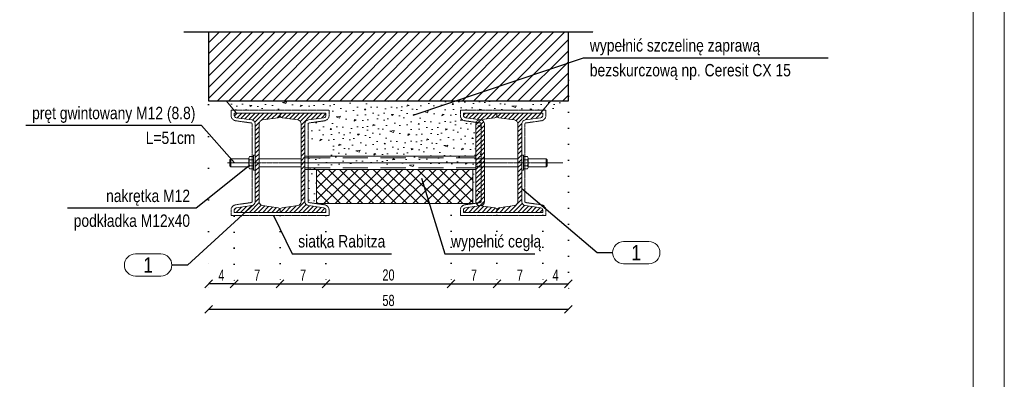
# Model space of a CAD drawing. Header units: millimetres. Extents: x 11149 to 111407, y -107619 to -23630.
# Tile 57 of 245: x 19105 to 19502, y -35828 to -35683. Entities that reach past the tile are written whole.
import ezdxf
from ezdxf.enums import TextEntityAlignment as Align

# ---------------------------------------------------------------- set-up
doc = ezdxf.new("R2010")
doc.units = ezdxf.units.MM
doc.header["$LTSCALE"] = 2
for name, pattern in [('CENTER2', [28.575000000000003, 19.05, -3.175, 3.175, -3.175]), ('DOT', [6.35, 0, -6.35]), ('HIDDEN', [9.524999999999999, 6.35, -3.175])]:
    doc.linetypes.add(name, pattern=pattern)
doc.layers.get('0').update_dxf_attribs({"plot": 0})
doc.layers.get('Defpoints').update_dxf_attribs({"color": 1})
for name, color, linetype, lineweight in [('e-cad_252', 252, 'HIDDEN', 9), ('e-cad_cienkie', 1, 'Continuous', 9), ('e-cad_kontur', 2, 'Continuous', 25), ('e-cad_opisy', 7, 'Continuous', 9), ('e-cad_osie', 22, 'CENTER2', 9), ('e-cad_stal_kontur', 222, 'Continuous', 20), ('e-cad_stal_ukryte', 222, 'HIDDEN', 9), ('e-cad_stal_wypelnienia', 224, 'Continuous', 9), ('e-cad_wymiary', 4, 'Continuous', 9)]:
    doc.layers.add(name, color=color, linetype=linetype, lineweight=lineweight)
doc.layers.add('e-cad_ukryte', color=30, linetype='HIDDEN')
doc.styles.add('e-cad_1', font='arial.ttf', dxfattribs={"width": 0.7})
doc.dimstyles.new('e-cad_1_10_[cm]', dxfattribs={"dimtxt": 1.8, "dimasz": 1.25, "dimexe": 1.25, "dimexo": 0.625, "dimgap": 0.5, "dimtad": 1, "dimdec": 0, "dimrnd": 1, "dimzin": 1, "dimtxsty": 'e-cad_1', "dimblk": 'OBLIQUE', "dimcen": 2.5, "dimclrd": 256, "dimclre": 252, "dimclrt": 7, "dimadec": 0, "dimazin": 0, "dimtfac": 1, "dimtix": 1, "dimtmove": 2, "dimatfit": 3, "dimldrblk": 'NONE', "dimfxl": 60, "dimfxlon": 1, "dimarcsym": 0})
doc.dimstyles.new('e-cad_1_25_10[cm]', dxfattribs={"dimscale": 2.5, "dimtxt": 1.8, "dimasz": 1.25, "dimexe": 1.25, "dimexo": 0.625, "dimgap": 0.5, "dimtad": 1, "dimdec": 0, "dimlfac": 0.4, "dimrnd": 1, "dimzin": 1, "dimtxsty": 'e-cad_1', "dimblk": 'OBLIQUE', "dimcen": 2.5, "dimclrd": 30, "dimclre": 252, "dimclrt": 7, "dimadec": 0, "dimazin": 0, "dimtfac": 1, "dimtix": 1, "dimtmove": 2, "dimatfit": 3, "dimfxl": 60, "dimfxlon": 1, "dimarcsym": 0})
doc.dimstyles.new('e-cad_1_25_[cm]', dxfattribs={"dimscale": 2.5, "dimtxt": 1.8, "dimasz": 1.25, "dimexe": 1.25, "dimexo": 0.625, "dimgap": 0.5, "dimtad": 1, "dimdec": 0, "dimrnd": 1, "dimzin": 1, "dimtxsty": 'e-cad_1', "dimblk": 'OBLIQUE', "dimcen": 2.5, "dimclrd": 256, "dimclre": 252, "dimclrt": 7, "dimadec": 0, "dimazin": 0, "dimtfac": 1, "dimtix": 1, "dimtmove": 2, "dimatfit": 3, "dimldrblk": 'NONE', "dimfxl": 60, "dimfxlon": 1, "dimarcsym": 0})
pattern_1 = [(45, (-2866.173038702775, -52574.18558040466), (-0.8980256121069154, 0.8980256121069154), [])]
pattern_2 = [(225, (-2871.173038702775, -52574.18558040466), (0.8980256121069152, -0.8980256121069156), [])]

# ---------------------------------------------------------------- blocks, each defined once
blk = doc.blocks.new('A3_poziom')
for points in [[(0, 0), (420.0000000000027, 0), (420.0000000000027, 296.9999999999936), (0, 296.9999999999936)], [(30, 5), (415.0000000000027, 5), (415.0000000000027, 291.9999999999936), (30, 291.9999999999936)]]:
    blk.add_lwpolyline(points, close=True)
blk = doc.blocks.new('_OBLIQUE')
at = {"color": 0, "linetype": 'ByBlock', "lineweight": -2}
blk.add_line((-0.5, -0.5), (0.5, 0.5), dxfattribs=at)
blk = doc.blocks.new('e-cad_StalOpisNiezliczalny_1')
at = {"layer": 'e-cad_cienkie', "ltscale": 0.4}
blk.add_lwpolyline([(5.865639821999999, 1.800000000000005), (1.784360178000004, 1.800000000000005, 0.9913112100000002), (1.784360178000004, -1.799999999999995), (5.865639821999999, -1.799999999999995, 0.9913112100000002)], format="xyb", close=True, dxfattribs=at)
at = {"layer": 'e-cad_opisy', "color": 9, "ltscale": 0.04, "style": 'e-cad_1', "width": 0.8}
blk.add_attdef('NR', text='', height=2.5, dxfattribs=at).set_placement((3.825000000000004, 4.440892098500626e-15), align=Align.MIDDLE_CENTER)
blk = doc.blocks.new('*D1605')
at = {"layer": 'Defpoints', "color": 0, "ltscale": 0.5}
for p in [(19181.11121572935, -35789.15415879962), (19326.11121572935, -35789.15415879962), (19326.11121572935, -35799.41919279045)]:
    blk.add_point(p, dxfattribs=at)
at = {"layer": 'e-cad_wymiary', "color": 252, "linetype": 'DOT', "lineweight": -2}
for p, q in [((19181.11121572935, -35790.71665879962), (19181.11121572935, -35802.54419279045)), ((19326.11121572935, -35790.71665879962), (19326.11121572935, -35802.54419279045))]:
    blk.add_line(p, q, dxfattribs=at)
at = {"layer": 'e-cad_wymiary', "color": 30, "lineweight": -2}
blk.add_line((19181.11121572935, -35799.41919279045), (19326.11121572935, -35799.41919279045), dxfattribs=at)
at = {"layer": 'e-cad_wymiary', "color": 30, "lineweight": -2, "ltscale": 0.5, "xscale": 3.125, "yscale": 3.125, "zscale": 3.125, "rotation": 180}
blk.add_blockref('_OBLIQUE', (19181.11121572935, -35799.41919279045), dxfattribs=at)
at = {"layer": 'e-cad_wymiary', "color": 30, "lineweight": -2, "ltscale": 0.5, "xscale": 3.125, "yscale": 3.125, "zscale": 3.125}
blk.add_blockref('_OBLIQUE', (19326.11121572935, -35799.41919279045), dxfattribs=at)
at = {"layer": 'e-cad_wymiary', "color": 7, "ltscale": 0.5, "insert": (19253.61121572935, -35795.8716143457), "char_height": 4.5, "attachment_point": 5, "style": 'e-cad_1'}
blk.add_mtext('58', dxfattribs=at)
blk = doc.blocks.new('*D1606')
at = {"layer": 'Defpoints', "color": 0, "ltscale": 0.5}
for p in [(19181.11121572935, -35715.33159974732), (19191.40129138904, -35760.33159974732), (19181.11121572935, -35789.15415879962)]:
    blk.add_point(p, dxfattribs=at)
at = {"layer": 'e-cad_wymiary', "color": 252, "linetype": 'DOT', "lineweight": -2}
for p, q in [((19181.11121572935, -35716.89409974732), (19181.11121572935, -35792.27915879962)), ((19191.40129138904, -35761.89409974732), (19191.40129138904, -35792.27915879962))]:
    blk.add_line(p, q, dxfattribs=at)
at = {"layer": 'e-cad_wymiary', "color": 30, "lineweight": -2}
blk.add_line((19191.40129138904, -35789.15415879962), (19181.11121572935, -35789.15415879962), dxfattribs=at)
at = {"layer": 'e-cad_wymiary', "color": 30, "lineweight": -2, "ltscale": 0.5, "xscale": 3.125, "yscale": 3.125, "zscale": 3.125, "rotation": 180}
blk.add_blockref('_OBLIQUE', (19181.11121572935, -35789.15415879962), dxfattribs=at)
at = {"layer": 'e-cad_wymiary', "color": 30, "lineweight": -2, "ltscale": 0.5, "xscale": 3.125, "yscale": 3.125, "zscale": 3.125}
blk.add_blockref('_OBLIQUE', (19191.40129138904, -35789.15415879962), dxfattribs=at)
at = {"layer": 'e-cad_wymiary', "color": 7, "ltscale": 0.5, "insert": (19186.2562535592, -35785.65415879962), "char_height": 4.5, "attachment_point": 5, "style": 'e-cad_1'}
blk.add_mtext('4', dxfattribs=at)
blk = doc.blocks.new('*D1607')
at = {"layer": 'Defpoints', "color": 0, "ltscale": 0.5}
for p in [(19191.40129138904, -35760.33159974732), (19209.90129138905, -35760.02281344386), (19209.90129138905, -35789.15415879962)]:
    blk.add_point(p, dxfattribs=at)
at = {"layer": 'e-cad_wymiary', "color": 252, "linetype": 'DOT', "lineweight": -2, "ltscale": 0.5}
for p, q in [((19191.40129138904, -35761.89409974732), (19191.40129138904, -35792.27915879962)), ((19209.90129138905, -35761.58531344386), (19209.90129138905, -35792.27915879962))]:
    blk.add_line(p, q, dxfattribs=at)
at = {"layer": 'e-cad_wymiary', "color": 30, "lineweight": -2, "ltscale": 0.5}
blk.add_line((19191.40129138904, -35789.15415879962), (19209.90129138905, -35789.15415879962), dxfattribs=at)
at = {"layer": 'e-cad_wymiary', "color": 30, "lineweight": -2, "ltscale": 0.5, "xscale": 3.125, "yscale": 3.125, "zscale": 3.125, "rotation": 180}
blk.add_blockref('_OBLIQUE', (19191.40129138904, -35789.15415879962), dxfattribs=at)
at = {"layer": 'e-cad_wymiary', "color": 30, "lineweight": -2, "ltscale": 0.5, "xscale": 3.125, "yscale": 3.125, "zscale": 3.125}
blk.add_blockref('_OBLIQUE', (19209.90129138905, -35789.15415879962), dxfattribs=at)
at = {"layer": 'e-cad_wymiary', "color": 7, "ltscale": 0.5, "insert": (19200.65129138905, -35785.65415879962), "char_height": 4.5, "attachment_point": 5, "style": 'e-cad_1'}
blk.add_mtext('7', dxfattribs=at)
blk = doc.blocks.new('*D1608')
at = {"layer": 'Defpoints', "color": 0, "ltscale": 0.5}
for p in [(19209.90129138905, -35760.02281344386), (19228.40129138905, -35760.06192913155), (19228.40129138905, -35789.15415879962)]:
    blk.add_point(p, dxfattribs=at)
at = {"layer": 'e-cad_wymiary', "color": 252, "linetype": 'DOT', "lineweight": -2, "ltscale": 0.5}
for p, q in [((19209.90129138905, -35761.58531344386), (19209.90129138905, -35792.27915879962)), ((19228.40129138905, -35761.62442913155), (19228.40129138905, -35792.27915879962))]:
    blk.add_line(p, q, dxfattribs=at)
at = {"layer": 'e-cad_wymiary', "color": 30, "lineweight": -2, "ltscale": 0.5}
blk.add_line((19209.90129138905, -35789.15415879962), (19228.40129138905, -35789.15415879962), dxfattribs=at)
at = {"layer": 'e-cad_wymiary', "color": 30, "lineweight": -2, "ltscale": 0.5, "xscale": 3.125, "yscale": 3.125, "zscale": 3.125, "rotation": 180}
blk.add_blockref('_OBLIQUE', (19209.90129138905, -35789.15415879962), dxfattribs=at)
at = {"layer": 'e-cad_wymiary', "color": 30, "lineweight": -2, "ltscale": 0.5, "xscale": 3.125, "yscale": 3.125, "zscale": 3.125}
blk.add_blockref('_OBLIQUE', (19228.40129138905, -35789.15415879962), dxfattribs=at)
at = {"layer": 'e-cad_wymiary', "color": 7, "ltscale": 0.5, "insert": (19219.15129138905, -35785.65415879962), "char_height": 4.5, "attachment_point": 5, "style": 'e-cad_1'}
blk.add_mtext('7', dxfattribs=at)
blk = doc.blocks.new('*D1609')
at = {"layer": 'Defpoints', "color": 0, "ltscale": 0.5}
for p in [(19228.40129138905, -35760.06192913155), (19278.82114006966, -35759.8809821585), (19278.82114006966, -35789.15415879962)]:
    blk.add_point(p, dxfattribs=at)
at = {"layer": 'e-cad_wymiary', "color": 252, "linetype": 'DOT', "lineweight": -2, "ltscale": 0.5}
for p, q in [((19228.40129138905, -35761.62442913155), (19228.40129138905, -35792.27915879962)), ((19278.82114006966, -35761.4434821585), (19278.82114006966, -35792.27915879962))]:
    blk.add_line(p, q, dxfattribs=at)
at = {"layer": 'e-cad_wymiary', "color": 30, "lineweight": -2, "ltscale": 0.5}
blk.add_line((19228.40129138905, -35789.15415879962), (19278.82114006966, -35789.15415879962), dxfattribs=at)
at = {"layer": 'e-cad_wymiary', "color": 30, "lineweight": -2, "ltscale": 0.5, "xscale": 3.125, "yscale": 3.125, "zscale": 3.125, "rotation": 180}
blk.add_blockref('_OBLIQUE', (19228.40129138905, -35789.15415879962), dxfattribs=at)
at = {"layer": 'e-cad_wymiary', "color": 30, "lineweight": -2, "ltscale": 0.5, "xscale": 3.125, "yscale": 3.125, "zscale": 3.125}
blk.add_blockref('_OBLIQUE', (19278.82114006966, -35789.15415879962), dxfattribs=at)
at = {"layer": 'e-cad_wymiary', "color": 7, "ltscale": 0.5, "insert": (19253.61121572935, -35785.60658035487), "char_height": 4.5, "attachment_point": 5, "style": 'e-cad_1'}
blk.add_mtext('20', dxfattribs=at)
blk = doc.blocks.new('*D1610')
at = {"layer": 'Defpoints', "color": 0, "ltscale": 0.5}
for p in [(19278.82114006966, -35759.8809821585), (19297.32114006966, -35759.8809821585), (19297.32114006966, -35789.15415879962)]:
    blk.add_point(p, dxfattribs=at)
at = {"layer": 'e-cad_wymiary', "color": 252, "linetype": 'DOT', "lineweight": -2, "ltscale": 0.5}
for p, q in [((19278.82114006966, -35761.4434821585), (19278.82114006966, -35792.27915879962)), ((19297.32114006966, -35761.4434821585), (19297.32114006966, -35792.27915879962))]:
    blk.add_line(p, q, dxfattribs=at)
at = {"layer": 'e-cad_wymiary', "color": 30, "lineweight": -2, "ltscale": 0.5}
blk.add_line((19278.82114006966, -35789.15415879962), (19297.32114006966, -35789.15415879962), dxfattribs=at)
at = {"layer": 'e-cad_wymiary', "color": 30, "lineweight": -2, "ltscale": 0.5, "xscale": 3.125, "yscale": 3.125, "zscale": 3.125, "rotation": 180}
blk.add_blockref('_OBLIQUE', (19278.82114006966, -35789.15415879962), dxfattribs=at)
at = {"layer": 'e-cad_wymiary', "color": 30, "lineweight": -2, "ltscale": 0.5, "xscale": 3.125, "yscale": 3.125, "zscale": 3.125}
blk.add_blockref('_OBLIQUE', (19297.32114006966, -35789.15415879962), dxfattribs=at)
at = {"layer": 'e-cad_wymiary', "color": 7, "ltscale": 0.5, "insert": (19288.07114006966, -35785.65415879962), "char_height": 4.5, "attachment_point": 5, "style": 'e-cad_1'}
blk.add_mtext('7', dxfattribs=at)
blk = doc.blocks.new('*D1611')
at = {"layer": 'Defpoints', "color": 0, "ltscale": 0.5}
for p in [(19297.32114006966, -35759.8809821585), (19315.82114006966, -35759.8809821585), (19315.82114006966, -35789.15415879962)]:
    blk.add_point(p, dxfattribs=at)
at = {"layer": 'e-cad_wymiary', "color": 252, "linetype": 'DOT', "lineweight": -2, "ltscale": 0.5}
for p, q in [((19297.32114006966, -35761.4434821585), (19297.32114006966, -35792.27915879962)), ((19315.82114006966, -35761.4434821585), (19315.82114006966, -35792.27915879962))]:
    blk.add_line(p, q, dxfattribs=at)
at = {"layer": 'e-cad_wymiary', "color": 30, "lineweight": -2, "ltscale": 0.5}
blk.add_line((19297.32114006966, -35789.15415879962), (19315.82114006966, -35789.15415879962), dxfattribs=at)
at = {"layer": 'e-cad_wymiary', "color": 30, "lineweight": -2, "ltscale": 0.5, "xscale": 3.125, "yscale": 3.125, "zscale": 3.125, "rotation": 180}
blk.add_blockref('_OBLIQUE', (19297.32114006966, -35789.15415879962), dxfattribs=at)
at = {"layer": 'e-cad_wymiary', "color": 30, "lineweight": -2, "ltscale": 0.5, "xscale": 3.125, "yscale": 3.125, "zscale": 3.125}
blk.add_blockref('_OBLIQUE', (19315.82114006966, -35789.15415879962), dxfattribs=at)
at = {"layer": 'e-cad_wymiary', "color": 7, "ltscale": 0.5, "insert": (19306.57114006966, -35785.65415879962), "char_height": 4.5, "attachment_point": 5, "style": 'e-cad_1'}
blk.add_mtext('7', dxfattribs=at)
blk = doc.blocks.new('*D1612')
at = {"layer": 'Defpoints', "color": 0, "ltscale": 0.5}
for p in [(19326.11121572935, -35705.49471781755), (19315.82114006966, -35759.8809821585), (19326.11121572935, -35789.15415879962)]:
    blk.add_point(p, dxfattribs=at)
at = {"layer": 'e-cad_wymiary', "color": 252, "linetype": 'DOT', "lineweight": -2, "ltscale": 0.5}
for p, q in [((19326.11121572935, -35707.05721781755), (19326.11121572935, -35792.27915879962)), ((19315.82114006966, -35761.4434821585), (19315.82114006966, -35792.27915879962))]:
    blk.add_line(p, q, dxfattribs=at)
at = {"layer": 'e-cad_wymiary', "color": 30, "lineweight": -2, "ltscale": 0.5}
blk.add_line((19315.82114006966, -35789.15415879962), (19326.11121572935, -35789.15415879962), dxfattribs=at)
at = {"layer": 'e-cad_wymiary', "color": 30, "lineweight": -2, "ltscale": 0.5, "xscale": 3.125, "yscale": 3.125, "zscale": 3.125, "rotation": 180}
blk.add_blockref('_OBLIQUE', (19315.82114006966, -35789.15415879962), dxfattribs=at)
at = {"layer": 'e-cad_wymiary', "color": 30, "lineweight": -2, "ltscale": 0.5, "xscale": 3.125, "yscale": 3.125, "zscale": 3.125}
blk.add_blockref('_OBLIQUE', (19326.11121572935, -35789.15415879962), dxfattribs=at)
at = {"layer": 'e-cad_wymiary', "color": 7, "ltscale": 0.5, "insert": (19320.96617789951, -35785.65415879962), "char_height": 4.5, "attachment_point": 5, "style": 'e-cad_1'}
blk.add_mtext('4', dxfattribs=at)

msp = doc.modelspace()

# ---------------------------------------------------------------- hatches: boundary and pattern name
at = {"layer": 'e-cad_252', "ltscale": 10}
h = msp.add_hatch(dxfattribs=at)
h.set_pattern_fill('ANSI31', color=256)
h.set_pattern_definition([(45, (14969.88892135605, -35422.04944508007), (-2.245064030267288, 2.245064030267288), [])])
h.paths.add_polyline_path([(19181.11121572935, -35687.5797200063), (19181.11121572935, -35715.33159974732), (19326.11121572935, -35715.33159974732), (19326.11121572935, -35687.5797200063)])
at = {"layer": 'e-cad_252', "ltscale": 0.8}
h = msp.add_hatch(dxfattribs=at)
h.set_pattern_fill('CONC', color=256, scale=0.625, angle=29.99999999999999)
h.set_pattern_definition([(29.99999999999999, (12258.94205255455, -35089.77083652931), (-7.937499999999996, 13.74815328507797), [0, -15.875]), (29.99999999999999, (12261.8576590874, -35094.5033151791), (-7.937499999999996, 13.74815328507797), [0, -15.875]), (29.99999999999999, (12257.98385368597, -35086.84118740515), (-7.937499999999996, 13.74815328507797), [0, -15.875]), (8.198599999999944, (12253.29543897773, -35095.23061492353), (49.18196289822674, 10.06435011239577), [1.709785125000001, -83.77970925]), (246.8699, (12254.98775430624, -35094.98679105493), (25.36945774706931, 51.3088076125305), [0.79375, -78.58125]), (160.6013, (12254.67595317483, -35095.71673565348), (116.3657644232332, -42.80140286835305), [1.463595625, -144.896665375]), (236.5650999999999, (12251.09156259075, -35099.9858890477), (-5.810631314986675, -21.68566460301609), [0.354980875, -35.142598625]), (356.3099, (12250.89597452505, -35100.28212058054), (35.4338110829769, 2.12682485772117), [0.5723890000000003, -56.66574900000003]), (138.4349, (12251.4671691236, -35100.31895864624), (-29.62313478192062, 19.55882521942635), [0.502015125, -49.69914812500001]), (255, (12260.68413069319, -35096.28070437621), (7.937502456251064, -13.7481575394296), [0.67351275, -21.777118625]), (29.99999999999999, (12260.50981109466, -35096.93127397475), (5.810653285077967, 21.68565328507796), [0.9525, -14.9225]), (165, (12261.33470029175, -35096.45502397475), (-13.7481575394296, -7.937502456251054), [0.6735127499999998, -21.777118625]), (281.5651, (12253.954352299, -35088.43438627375), (-2.126872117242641, 35.43379987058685), [0.502015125, -49.69914812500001]), (29.99999999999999, (12254.05499576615, -35088.9262058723), (5.810653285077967, 21.68565328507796), [0.79375, -15.08125]), (173.1301, (12254.7424034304, -35088.5293308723), (-57.11945970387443, 3.683808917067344), [0.79375, -78.58125]), (243.6900999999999, (12246.5884560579, -35092.50377974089), (19.55878989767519, 29.62316812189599), [0.572389, -56.66574900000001]), (11.56509999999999, (12246.33476145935, -35093.0168678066), (-35.43379987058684, -2.126872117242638), [1.00403025, -49.19713299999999]), (156.8699, (12247.31840065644, -35092.8155808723), (51.30880761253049, -25.36945774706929), [0.7937500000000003, -78.58125000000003]), (29.99999999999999, (12250.89292051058, -35090.75183087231), (-7.937499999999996, 13.74815328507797), [0, -15.875]), (29.99999999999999, (12249.2446691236, -35096.46947572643), (-7.937499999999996, 13.74815328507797), [0, -15.875]), (29.99999999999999, (12256.03102704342, -35099.3337924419), (-7.937499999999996, 13.74815328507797), [0, -15.875]), (29.99999999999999, (12257.2824034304, -35092.92873992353), (-7.937499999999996, 13.74815328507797), [0, -15.875]), (29.99999999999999, (12251.94606397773, -35092.89342886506), (-7.937499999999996, 13.74815328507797), [0, -15.875]), (29.99999999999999, (12248.683345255, -35094.22723426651), (-7.937499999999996, 13.74815328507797), [0, -15.875]), (29.99999999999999, (12250.39692905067, -35094.33774846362), (-7.937499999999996, 13.74815328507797), [0, -15.875]), (29.99999999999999, (12251.75200291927, -35097.95480525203), (-7.937499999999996, 13.74815328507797), [0, -15.875]), (29.99999999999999, (12248.13494613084, -35099.30987912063), (-7.937499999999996, 13.74815328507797), [0, -15.875]), (29.99999999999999, (12246.44680266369, -35096.06842886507), (-7.937499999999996, 13.74815328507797), [0, -15.875]), (29.99999999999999, (12244.28810806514, -35093.28196014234), (-7.937499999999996, 13.74815328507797), [0, -15.875]), (29.99999999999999, (12248.23253558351, -35090.27140901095), (-7.937499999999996, 13.74815328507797), [0, -15.875]), (29.99999999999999, (12250.93962930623, -35087.97523287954), (-7.937499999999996, 13.74815328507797), [0, -15.875]), (29.99999999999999, (12256.06898295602, -35085.74703401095), (-7.937499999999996, 13.74815328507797), [0, -15.875]), (29.99999999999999, (12255.23005116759, -35091.91396152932), (-7.937499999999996, 13.74815328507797), [0, -15.875]), (29.99999999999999, (12252.42648583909, -35090.23304393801), (-7.937499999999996, 13.74815328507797), [0, -15.875]), (29.99999999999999, (12257.33633810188, -35096.19715751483), (-7.937499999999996, 13.74815328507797), [0, -15.875]), (29.99999999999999, (12253.60876711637, -35099.2658151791), (-7.937499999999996, 13.74815328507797), [0, -15.875]), (29.99999999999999, (12259.47946310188, -35099.90915890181), (-7.937499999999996, 13.74815328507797), [0, -15.875]), (29.99999999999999, (12254.46632251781, -35101.70364470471), (-7.937499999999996, 13.74815328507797), [0, -15.875]), (29.99999999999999, (12250.30503846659, -35104.65608930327), (-7.937499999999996, 13.74815328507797), [0, -15.875]), (29.99999999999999, (12252.3516918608, -35104.39099696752), (-7.937499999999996, 13.74815328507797), [0, -15.875]), (29.99999999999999, (12251.37792339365, -35102.38688050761), (-7.937499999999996, 13.74815328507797), [0, -15.875]), (29.99999999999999, (12261.85918609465, -35099.26846003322), (-7.937499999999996, 13.74815328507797), [0, -15.875]), (29.99999999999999, (12260.25458948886, -35092.67921718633), (-7.937499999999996, 13.74815328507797), [0, -15.875]), (29.99999999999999, (12257.18593182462, -35088.9516462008), (-7.937499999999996, 13.74815328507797), [0, -15.875]), (29.99999999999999, (12256.57678131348, -35102.50156656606), (-7.937499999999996, 13.74815328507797), [0, -15.875])])
h.paths.add_polyline_path([(19188.15055916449, -35715.33159974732), (19324.07187229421, -35715.33159974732), (19320.91387987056, -35719.08159974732), (19282.57114006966, -35719.08159974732), (19282.57114006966, -35721.23730000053, 0.3706618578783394), (19284.46169286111, -35723.41096769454), (19290.74609319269, -35724.29078374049, -0.3630120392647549), (19291.03364006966, -35724.62139146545), (19291.03364006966, -35756.04180802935, -0.3630120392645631), (19290.74609319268, -35756.37241575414), (19287.60389302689, -35756.81232377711), (19287.60389302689, -35741.81232377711), (19224.61853843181, -35741.81232377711), (19224.61853843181, -35756.81232377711), (19221.47633826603, -35756.37241575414, -0.3630120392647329), (19221.18879138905, -35756.04180802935), (19221.18879138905, -35737.81755193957), (19222.25129138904, -35737.81755193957, 0.05361461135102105), (19222.36186312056, -35737.60513443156), (19230.50097669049, -35737.60513443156), (19230.50097669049, -35733.81963537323), (19230.13879138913, -35734.12380193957), (19229.76379138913, -35733.74880193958), (19222.43879138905, -35733.74880193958), (19222.43879138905, -35733.47536443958, 0.1478306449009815), (19222.25129138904, -35732.85505193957), (19221.18879138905, -35732.85505193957), (19221.18879138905, -35724.62139146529, -0.3630120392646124), (19221.47633826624, -35724.29078374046), (19227.7607385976, -35723.41096769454, 0.3706618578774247), (19229.65129138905, -35721.23730000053), (19229.65129138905, -35719.08159974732), (19191.30855158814, -35719.08159974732)])
at = {"layer": 'e-cad_252', "ltscale": 10}
h = msp.add_hatch(dxfattribs=at)
h.set_pattern_fill('ANSI37', color=256)
h.set_pattern_definition([(45, (13699.06301752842, -35425.69766910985), (-2.245064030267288, 2.245064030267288), []), (135, (13699.06301752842, -35425.69766910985), (-2.245064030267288, -2.245064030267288), [])])
h.paths.add_polyline_path([(19287.60389302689, -35742.99409974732), (19224.61853843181, -35742.99409974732), (19224.61853843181, -35745.59782283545), (19224.61853843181, -35756.81232377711), (19287.60389302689, -35756.81232377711), (19287.6038930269, -35745.59782283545)])
at = {"layer": 'e-cad_stal_wypelnienia', "ltscale": 0.02}
h = msp.add_hatch(dxfattribs=at)
h.set_pattern_fill('ANSI31', color=256, scale=0.4, style=0)
h.set_pattern_definition(pattern_1)
edge = h.paths.add_edge_path()
edge.add_line((19191.40129138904, -35760.33159974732), (19191.40129138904, -35759.43036456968))
edge.add_ellipse((19192.36121572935, -35759.43899628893), major_axis=(-0.9161999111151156, 0.2865431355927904), ratio=0.9999999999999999, start_angle=295.8519700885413, end_angle=376.85197067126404, ccw=False)
edge.add_line((19192.21957593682, -35758.48953991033), (19198.50716174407, -35757.60927789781))
edge.add_ellipse((19198.2723378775, -35756.03517916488), major_axis=(1.591517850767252, 0), ratio=1, start_angle=278.4848049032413, end_angle=359.4848054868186)
edge.add_line((19199.86379138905, -35756.04948964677), (19199.86379138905, -35724.61370984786))
edge.add_ellipse((19198.2723378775, -35724.62802032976), major_axis=(1.591517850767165, 0), ratio=1, start_angle=0.5151945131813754, end_angle=81.51519509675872)
edge.add_line((19198.50716174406, -35723.05392159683), (19192.21957593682, -35722.1736595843))
edge.add_ellipse((19192.36121572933, -35721.22420320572), major_axis=(-0.932504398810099, -0.2279578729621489), ratio=0.9999999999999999, start_angle=346.77820998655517, end_angle=427.77821057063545, ccw=False)
edge.add_line((19191.40129138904, -35721.23283492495), (19191.40129138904, -35720.33159974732))
edge.add_line((19191.40129138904, -35720.33159974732), (19209.90129138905, -35720.33159974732))
edge.add_line((19209.90129138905, -35720.33159974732), (19209.90129138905, -35721.23283492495))
edge.add_ellipse((19208.94136704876, -35721.22420320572), major_axis=(-0.9325043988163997, 0.2279578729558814), ratio=0.9999999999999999, start_angle=472.22178942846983, end_angle=553.2217900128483, ccw=False)
edge.add_line((19209.08300684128, -35722.1736595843), (19202.79542103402, -35723.05392159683))
edge.add_ellipse((19203.03024490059, -35724.62802032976), major_axis=(1.591517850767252, 0), ratio=1, start_angle=98.4848049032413, end_angle=179.4848054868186)
edge.add_line((19201.43879138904, -35724.61370984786), (19201.43879138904, -35756.04948964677))
edge.add_ellipse((19203.03024490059, -35756.03517916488), major_axis=(1.591517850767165, 0), ratio=1, start_angle=180.5151945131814, end_angle=261.5151950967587)
edge.add_line((19202.79542103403, -35757.60927789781), (19209.08300684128, -35758.48953991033))
edge.add_ellipse((19208.94136704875, -35759.43899628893), major_axis=(-0.8422749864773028, -0.4605454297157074), ratio=0.9999999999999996, start_angle=511.8459076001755, end_angle=592.8459081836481, ccw=False)
edge.add_line((19209.90129138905, -35759.43036456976), (19209.90129138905, -35760.33159974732))
edge.add_line((19209.90129138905, -35760.33159974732), (19191.40129138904, -35760.33159974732))
h = msp.add_hatch(dxfattribs=at)
h.set_pattern_fill('ANSI31', color=256, scale=0.4, style=0)
h.set_pattern_definition(pattern_1)
edge = h.paths.add_edge_path()
edge.add_line((19209.90129138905, -35760.33159974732), (19209.90129138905, -35759.43036456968))
edge.add_ellipse((19210.86121572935, -35759.43899628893), major_axis=(-0.8214494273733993, -0.49673945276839), ratio=0.9999999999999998, start_angle=247.3229925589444, end_angle=328.32299314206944, ccw=False)
edge.add_line((19210.71957593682, -35758.48953991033), (19217.00716174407, -35757.60927789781))
edge.add_ellipse((19216.7723378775, -35756.03517916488), major_axis=(1.591517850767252, 0), ratio=1, start_angle=278.4848049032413, end_angle=359.4848054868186)
edge.add_line((19218.36379138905, -35756.04948964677), (19218.36379138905, -35724.61370984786))
edge.add_ellipse((19216.7723378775, -35724.62802032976), major_axis=(1.591517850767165, 0), ratio=1, start_angle=0.5151945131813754, end_angle=81.51519509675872)
edge.add_line((19217.00716174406, -35723.05392159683), (19210.7195759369, -35722.17365958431))
edge.add_ellipse((19210.86121572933, -35721.22420320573), major_axis=(-0.899423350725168, -0.3355098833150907), ratio=1, start_angle=340.05828255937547, end_angle=421.05828314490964, ccw=False)
edge.add_line((19209.90129138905, -35721.23283492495), (19209.90129138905, -35720.33159974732))
edge.add_line((19209.90129138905, -35720.33159974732), (19228.40129138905, -35720.33159974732))
edge.add_line((19228.40129138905, -35720.33159974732), (19228.40129138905, -35721.23283492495))
edge.add_ellipse((19227.44136704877, -35721.22420320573), major_axis=(-0.9325043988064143, 0.227957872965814), ratio=0.9999999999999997, start_angle=472.2217894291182, end_angle=553.2217900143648, ccw=False)
edge.add_line((19227.58300684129, -35722.1736595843), (19221.29542103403, -35723.05392159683))
edge.add_ellipse((19221.5302449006, -35724.62802032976), major_axis=(1.591517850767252, 0), ratio=1, start_angle=98.4848049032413, end_angle=179.4848054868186)
edge.add_line((19219.93879138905, -35724.61370984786), (19219.93879138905, -35756.04948964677))
edge.add_ellipse((19221.5302449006, -35756.03517916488), major_axis=(1.591517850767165, 0), ratio=1, start_angle=180.5151945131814, end_angle=261.5151950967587)
edge.add_line((19221.29542103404, -35757.60927789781), (19227.58300684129, -35758.48953991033))
edge.add_ellipse((19227.44136704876, -35759.43899628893), major_axis=(-0.8422749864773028, -0.4605454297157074), ratio=0.9999999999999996, start_angle=511.8459076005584, end_angle=592.8459081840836, ccw=False)
edge.add_line((19228.40129138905, -35759.43036456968), (19228.40129138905, -35760.33159974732))
edge.add_line((19228.40129138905, -35760.33159974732), (19209.90129138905, -35760.33159974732))
h = msp.add_hatch(dxfattribs=at)
h.set_pattern_fill('ANSI31', color=256, scale=0.4, angle=180, style=0)
h.set_pattern_definition(pattern_2)
edge = h.paths.add_edge_path()
edge.add_line((19283.82114006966, -35759.43036456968), (19283.82114006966, -35760.33159974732))
edge.add_line((19283.82114006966, -35760.33159974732), (19297.32114006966, -35760.33159974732))
edge.add_line((19297.32114006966, -35760.33159974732), (19297.32114006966, -35759.43036456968))
edge.add_ellipse((19296.36121572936, -35759.43899628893), major_axis=(0.9161999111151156, -0.2865431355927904), ratio=0.9999999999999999, start_angle=17.88235970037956, end_angle=98.88236028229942)
edge.add_line((19296.50285552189, -35758.48953991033), (19290.57114006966, -35757.65909974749))
edge.add_line((19290.57114006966, -35757.65909974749), (19290.92701042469, -35757.60927789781))
edge.add_ellipse((19290.6921865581, -35756.03517916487), major_axis=(1.591517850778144, 0), ratio=1, start_angle=278.4848049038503, end_angle=359.4848054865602)
edge.add_line((19292.28364006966, -35756.04948964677), (19292.28364006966, -35724.61370984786))
edge.add_ellipse((19290.6921865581, -35724.62802032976), major_axis=(1.591517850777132, 0), ratio=1, start_angle=0.5151945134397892, end_angle=81.51519509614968)
edge.add_line((19290.92701042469, -35723.05392159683), (19290.57114006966, -35723.00409974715))
edge.add_line((19290.57114006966, -35723.00409974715), (19296.50285552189, -35722.1736595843))
edge.add_ellipse((19296.36121572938, -35721.22420320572), major_axis=(0.932504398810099, 0.2279578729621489), ratio=0.9999999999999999, start_angle=264.7478203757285, end_angle=345.7478209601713)
edge.add_line((19297.32114006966, -35721.23283492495), (19297.32114006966, -35720.33159974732))
edge.add_line((19297.32114006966, -35720.33159974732), (19283.82114006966, -35720.33159974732))
edge.add_line((19283.82114006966, -35720.33159974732), (19283.82114006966, -35721.23283492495))
edge.add_ellipse((19284.78106440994, -35721.22420320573), major_axis=(0.9325043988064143, -0.227957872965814), ratio=0.9999999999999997, start_angle=194.2521790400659, end_angle=275.2521796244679)
edge.add_line((19284.63942461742, -35722.1736595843), (19290.57114006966, -35723.00409974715))
edge.add_line((19290.57114006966, -35723.00409974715), (19290.21526971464, -35723.05392159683))
edge.add_ellipse((19290.4500935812, -35724.62802032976), major_axis=(1.591517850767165, 0), ratio=1, start_angle=98.4848049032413, end_angle=179.4848054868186)
edge.add_line((19288.85864006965, -35724.61370984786), (19288.85864006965, -35756.04948964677))
edge.add_ellipse((19290.4500935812, -35756.03517916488), major_axis=(1.591517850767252, 0), ratio=1, start_angle=180.5151945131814, end_angle=261.5151950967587)
edge.add_line((19290.21526971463, -35757.60927789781), (19290.57114006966, -35757.65909974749))
edge.add_line((19290.57114006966, -35757.65909974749), (19284.63942461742, -35758.48953991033))
edge.add_ellipse((19284.78106440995, -35759.43899628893), major_axis=(0.8422749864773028, 0.4605454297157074), ratio=0.9999999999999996, start_angle=69.81551798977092, end_angle=150.8155185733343)
h = msp.add_hatch(dxfattribs=at)
h.set_pattern_fill('ANSI31', color=256, scale=0.4, angle=180, style=0)
h.set_pattern_definition(pattern_2)
edge = h.paths.add_edge_path()
edge.add_line((19297.32114006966, -35759.43036456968), (19297.32114006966, -35760.33159974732))
edge.add_line((19297.32114006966, -35760.33159974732), (19315.82114006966, -35760.33159974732))
edge.add_line((19315.82114006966, -35760.33159974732), (19315.82114006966, -35759.43036456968))
edge.add_ellipse((19314.86121572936, -35759.43899628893), major_axis=(0.9161999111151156, -0.2865431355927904), ratio=0.9999999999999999, start_angle=17.88235970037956, end_angle=98.88236028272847)
edge.add_line((19315.00285552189, -35758.48953991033), (19308.7152697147, -35757.60927789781))
edge.add_ellipse((19308.95009358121, -35756.03517916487), major_axis=(-1.125373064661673, -1.125373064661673), ratio=0.9999999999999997, start_angle=315.5151945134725, end_angle=396.51519509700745, ccw=False)
edge.add_line((19307.35864006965, -35756.04948964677), (19307.35864006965, -35724.61370984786))
edge.add_ellipse((19308.95009358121, -35724.62802032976), major_axis=(-1.591517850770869, 0), ratio=1, start_angle=278.48480490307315, end_angle=359.4848054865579, ccw=False)
edge.add_line((19308.71526971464, -35723.05392159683), (19315.00285552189, -35722.1736595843))
edge.add_ellipse((19314.86121572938, -35721.22420320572), major_axis=(0.932504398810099, 0.2279578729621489), ratio=0.9999999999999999, start_angle=264.7478203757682, end_angle=345.7478209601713)
edge.add_line((19315.82114006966, -35721.23283492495), (19315.82114006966, -35720.33159974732))
edge.add_line((19315.82114006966, -35720.33159974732), (19297.32114006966, -35720.33159974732))
edge.add_line((19297.32114006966, -35720.33159974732), (19297.32114006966, -35721.23283492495))
edge.add_ellipse((19298.28106440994, -35721.22420320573), major_axis=(0.9325043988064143, -0.227957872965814), ratio=0.9999999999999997, start_angle=194.2521790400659, end_angle=275.2521796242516)
edge.add_line((19298.13942461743, -35722.1736595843), (19304.42701042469, -35723.05392159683))
edge.add_ellipse((19304.19218655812, -35724.62802032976), major_axis=(-1.591517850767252, 0), ratio=1, start_angle=180.5151945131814, end_angle=261.5151950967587, ccw=False)
edge.add_line((19305.78364006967, -35724.61370984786), (19305.78364006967, -35756.04948964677))
edge.add_ellipse((19304.19218655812, -35756.03517916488), major_axis=(-1.591517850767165, 0), ratio=1, start_angle=458.4848049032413, end_angle=539.4848054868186, ccw=False)
edge.add_line((19304.42701042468, -35757.60927789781), (19298.13942461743, -35758.48953991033))
edge.add_ellipse((19298.28106440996, -35759.43899628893), major_axis=(0.8422749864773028, 0.4605454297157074), ratio=0.9999999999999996, start_angle=69.81551799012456, end_angle=150.8155185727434)

# ---------------------------------------------------------------- linework, layer by layer
at = {"layer": 'e-cad_cienkie', "color": 0, "ltscale": 0.8}
for points in [[(19197.55129138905, -35739.08627255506, -0.3022670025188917), (19197.55129138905, -35737.84564755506)], [(19197.55129138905, -35741.56752255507, -0.1511335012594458), (19197.55129138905, -35739.08627255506)], [(19309.67114006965, -35739.08627255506, 0.3022670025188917), (19309.67114006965, -35737.84564755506)], [(19309.67114006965, -35741.56752255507, 0.1511335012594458), (19309.67114006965, -35739.08627255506)], [(19197.55129138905, -35742.80814755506, -0.3022670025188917), (19197.55129138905, -35741.56752255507)], [(19309.67114006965, -35742.80814755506, 0.3022670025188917), (19309.67114006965, -35741.56752255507)]]:
    msp.add_lwpolyline(points, format="xyb", dxfattribs=at)
for points in [[(19197.36379138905, -35742.18783505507), (19197.36379138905, -35738.46596005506)], [(19199.23879138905, -35739.08627255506), (19197.36379138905, -35739.08627255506)], [(19199.23879138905, -35737.84564755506), (19197.55129138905, -35737.84564755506)], [(19199.86379138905, -35743.32689755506), (19199.86379138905, -35737.32689755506), (19199.23879138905, -35737.32689755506), (19199.23879138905, -35743.32689755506), (19199.86379138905, -35743.32689755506)], [(19199.23879138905, -35742.80814755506), (19199.23879138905, -35737.84564755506)], [(19307.35864006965, -35743.32689755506), (19307.35864006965, -35737.32689755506), (19307.98364006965, -35737.32689755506), (19307.98364006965, -35743.32689755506), (19307.35864006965, -35743.32689755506)], [(19307.98364006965, -35737.84564755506), (19309.67114006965, -35737.84564755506)], [(19307.98364006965, -35742.80814755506), (19307.98364006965, -35737.84564755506)], [(19307.98364006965, -35739.08627255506), (19309.85864006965, -35739.08627255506)], [(19309.85864006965, -35742.18783505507), (19309.85864006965, -35738.46596005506)], [(19199.23879138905, -35741.56752255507), (19197.36379138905, -35741.56752255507)], [(19199.23879138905, -35742.80814755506), (19197.55129138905, -35742.80814755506)], [(19307.98364006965, -35741.56752255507), (19309.85864006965, -35741.56752255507)], [(19307.98364006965, -35742.80814755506), (19309.67114006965, -35742.80814755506)]]:
    msp.add_lwpolyline(points, dxfattribs=at)
at = {"layer": 'e-cad_kontur', "ltscale": 0.8}
for p, q in [((19181.11121572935, -35687.5797200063), (19181.11121572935, -35715.33159974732)), ((19326.11121572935, -35715.33159974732), (19326.11121572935, -35687.5797200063)), ((19181.11121572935, -35715.33159974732), (19326.11121572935, -35715.33159974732))]:
    msp.add_line(p, q, dxfattribs=at)
at = {"layer": 'e-cad_opisy', "color": 0, "linetype": 'HIDDEN', "ltscale": 4}
for p, q in [((19189.66379138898, -35739.11439755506), (19189.66379138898, -35741.53939755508)), ((19190.03879138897, -35738.73939755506), (19190.03879138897, -35741.91439755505)), ((19218.36379138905, -35738.74409974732), (19201.43879138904, -35738.74409974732)), ((19288.85864006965, -35738.74409974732), (19305.78364006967, -35738.74409974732)), ((19317.18364006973, -35738.73939755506), (19317.18364006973, -35741.91439755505)), ((19317.55864006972, -35739.11439755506), (19317.55864006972, -35741.53939755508)), ((19218.36379138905, -35741.91909974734), (19201.43879138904, -35741.91909974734)), ((19288.85864006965, -35741.91909974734), (19305.78364006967, -35741.91909974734))]:
    msp.add_line(p, q, dxfattribs=at)
for points in [[(19189.66379138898, -35739.11439755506), (19190.03879138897, -35738.73939755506), (19197.36379138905, -35738.73939755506)], [(19317.55864006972, -35739.11439755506), (19317.18364006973, -35738.73939755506), (19309.85864006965, -35738.73939755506)], [(19189.66379138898, -35741.53939755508), (19190.03879138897, -35741.91439755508), (19197.36379138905, -35741.91439755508)], [(19317.55864006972, -35741.53939755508), (19317.18364006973, -35741.91439755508), (19309.85864006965, -35741.91439755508)]]:
    msp.add_lwpolyline(points, dxfattribs=at)
at = {"layer": 'e-cad_osie', "ltscale": 0.02}
msp.add_lwpolyline([(19188.74923587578, -35740.33159974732), (19323.85596962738, -35740.33159974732)], dxfattribs=at)
at = {"layer": 'e-cad_stal_kontur', "linetype": 'HIDDEN', "ltscale": 0.01}
for p, q in [((19190.15129138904, -35721.23730000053), (19190.15129138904, -35719.08159974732)), ((19190.15129138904, -35719.08159974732), (19229.65129138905, -35719.08159974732)), ((19229.65129138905, -35719.08159974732), (19229.65129138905, -35721.23730000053)), ((19317.07114006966, -35719.08159974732), (19282.57114006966, -35719.08159974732)), ((19282.57114006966, -35719.08159974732), (19282.57114006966, -35721.23730000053)), ((19317.07114006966, -35721.23730000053), (19317.07114006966, -35719.08159974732)), ((19198.32624451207, -35724.29078374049), (19192.04184418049, -35723.41096769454)), ((19198.61379138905, -35756.04180802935), (19198.61379138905, -35724.62139146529)), ((19221.18879138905, -35724.62139146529), (19221.18879138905, -35756.04180802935)), ((19227.7607385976, -35723.41096769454), (19221.47633826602, -35724.29078374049)), ((19284.4616928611, -35723.41096769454), (19290.74609319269, -35724.29078374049)), ((19291.03364006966, -35724.62139146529), (19291.03364006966, -35756.04180802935)), ((19308.60864006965, -35756.04180802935), (19308.60864006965, -35724.62139146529)), ((19308.89618694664, -35724.29078374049), (19315.18058727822, -35723.41096769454)), ((19192.04184418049, -35757.25223180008), (19198.32624451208, -35756.37241575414)), ((19221.47633826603, -35756.37241575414), (19227.7607385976, -35757.25223180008)), ((19290.74609319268, -35756.37241575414), (19284.4616928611, -35757.25223180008)), ((19315.18058727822, -35757.25223180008), (19308.89618694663, -35756.37241575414)), ((19190.15129138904, -35761.58159974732), (19190.15129138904, -35759.4258994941)), ((19229.65129138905, -35759.4258994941), (19229.65129138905, -35761.58159974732)), ((19282.57114006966, -35759.4258994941), (19282.57114006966, -35761.58159974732)), ((19317.07114006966, -35761.58159974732), (19317.07114006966, -35759.4258994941)), ((19190.15129138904, -35761.58159974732), (19229.65129138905, -35761.58159974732)), ((19317.07114006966, -35761.58159974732), (19282.57114006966, -35761.58159974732))]:
    msp.add_line(p, q, dxfattribs=at)
at = {"layer": 'e-cad_stal_kontur', "ltscale": 0.02}
for points in [[(19191.40129138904, -35760.33159974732), (19191.40129138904, -35759.43036456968, -0.36891948), (19192.21957593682, -35758.48953991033), (19198.50716174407, -35757.60927789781, 0.36891948), (19199.86379138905, -35756.04948964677), (19199.86379138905, -35724.61370984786, 0.36891948), (19198.50716174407, -35723.05392159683), (19192.21957593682, -35722.1736595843, -0.36891948), (19191.40129138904, -35721.23283492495), (19191.40129138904, -35720.33159974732), (19209.90129138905, -35720.33159974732), (19209.90129138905, -35721.23283492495, -0.36891948), (19209.08300684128, -35722.1736595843), (19202.79542103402, -35723.05392159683, 0.36891948), (19201.43879138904, -35724.61370984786), (19201.43879138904, -35756.04948964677, 0.36891948), (19202.79542103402, -35757.60927789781), (19209.08300684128, -35758.48953991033, -0.36891948), (19209.90129138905, -35759.43036456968), (19209.90129138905, -35760.33159974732), (19191.40129138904, -35760.33159974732)], [(19209.90129138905, -35760.33159974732), (19209.90129138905, -35759.43036456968, -0.36891948), (19210.71957593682, -35758.48953991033), (19217.00716174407, -35757.60927789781, 0.36891948), (19218.36379138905, -35756.04948964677), (19218.36379138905, -35724.61370984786, 0.36891948), (19217.00716174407, -35723.05392159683), (19210.71957593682, -35722.1736595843, -0.36891948), (19209.90129138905, -35721.23283492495), (19209.90129138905, -35720.33159974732), (19228.40129138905, -35720.33159974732), (19228.40129138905, -35721.23283492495, -0.36891948), (19227.58300684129, -35722.1736595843), (19221.29542103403, -35723.05392159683, 0.36891948), (19219.93879138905, -35724.61370984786), (19219.93879138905, -35756.04948964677, 0.36891948), (19221.29542103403, -35757.60927789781), (19227.58300684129, -35758.48953991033, -0.36891948), (19228.40129138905, -35759.43036456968), (19228.40129138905, -35760.33159974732), (19209.90129138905, -35760.33159974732)], [(19297.32114006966, -35760.33159974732), (19297.32114006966, -35759.43036456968, 0.36891948), (19296.50285552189, -35758.48953991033), (19290.21526971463, -35757.60927789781, -0.36891948), (19288.85864006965, -35756.04948964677), (19288.85864006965, -35724.61370984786, -0.36891948), (19290.21526971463, -35723.05392159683), (19296.50285552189, -35722.1736595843, 0.36891948), (19297.32114006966, -35721.23283492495), (19297.32114006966, -35720.33159974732), (19283.82114006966, -35720.33159974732), (19283.82114006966, -35721.23283492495, 0.36891948), (19284.63942461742, -35722.1736595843), (19290.92701042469, -35723.05392159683, -0.36891948), (19292.28364006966, -35724.61370984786), (19292.28364006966, -35756.04948964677, -0.36891948), (19290.92701042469, -35757.60927789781), (19284.63942461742, -35758.48953991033, 0.36891948), (19283.82114006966, -35759.43036456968), (19283.82114006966, -35760.33159974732), (19297.32114006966, -35760.33159974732)], [(19315.82114006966, -35760.33159974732), (19315.82114006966, -35759.43036456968, 0.36891948), (19315.00285552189, -35758.48953991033), (19308.71526971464, -35757.60927789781, -0.36891948), (19307.35864006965, -35756.04948964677), (19307.35864006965, -35724.61370984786, -0.36891948), (19308.71526971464, -35723.05392159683), (19315.00285552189, -35722.1736595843, 0.36891948), (19315.82114006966, -35721.23283492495), (19315.82114006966, -35720.33159974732), (19297.32114006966, -35720.33159974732), (19297.32114006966, -35721.23283492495, 0.36891948), (19298.13942461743, -35722.1736595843), (19304.42701042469, -35723.05392159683, -0.36891948), (19305.78364006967, -35724.61370984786), (19305.78364006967, -35756.04948964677, -0.36891948), (19304.42701042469, -35757.60927789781), (19298.13942461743, -35758.48953991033, 0.36891948), (19297.32114006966, -35759.43036456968), (19297.32114006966, -35760.33159974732), (19315.82114006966, -35760.33159974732)]]:
    msp.add_lwpolyline(points, format="xyb", dxfattribs=at)
at = {"layer": 'e-cad_stal_kontur', "color": 0, "ltscale": 0.8}
msp.add_lwpolyline([(19219.93879138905, -35737.66909974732), (19288.85864006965, -35737.66909974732), (19288.85864006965, -35742.99409974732), (19219.93879138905, -35742.99409974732)], close=True, dxfattribs=at)
at = {"layer": 'e-cad_stal_kontur', "linetype": 'HIDDEN', "ltscale": 0.01}
for centre, radius, start, end in [((19192.36121572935, -35721.2242032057), 2.209963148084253, 180.3395511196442, 261.6908384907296), ((19198.27233787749, -35724.62802032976), 0.3415178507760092, 1.112181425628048, 80.91820818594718), ((19221.5302449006, -35724.62802032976), 0.341517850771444, 99.08179181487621, 178.8878185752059), ((19227.44136704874, -35721.2242032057), 2.209963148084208, 278.3091615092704, 359.6604488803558), ((19284.78106440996, -35721.2242032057), 2.209963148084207, 180.3395511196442, 261.6908384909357), ((19290.69218655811, -35724.62802032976), 0.3415178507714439, 1.112181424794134, 80.91820818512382), ((19308.95009358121, -35724.62802032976), 0.3415178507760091, 99.08179181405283, 178.887818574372), ((19314.86121572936, -35721.2242032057), 2.209963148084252, 278.3091615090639, 359.6604488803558), ((19192.36121572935, -35759.43899628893), 2.209963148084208, 98.30916150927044, 179.6604488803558), ((19227.44136704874, -35759.43899628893), 2.209963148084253, 0.3395511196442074, 81.69083849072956), ((19284.78106440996, -35759.43899628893), 2.209963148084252, 98.30916150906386, 179.6604488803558), ((19314.86121572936, -35759.43899628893), 2.209963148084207, 0.3395511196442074, 81.69083849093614)]:
    msp.add_arc(centre, radius, start, end, dxfattribs=at)
at = {"layer": 'e-cad_stal_kontur', "ltscale": 0.02}
for centre, radius, start, end in [((19198.27233787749, -35756.03517916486), 0.341517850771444, 279.0817918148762, 358.8878185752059), ((19221.5302449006, -35756.03517916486), 0.3415178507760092, 181.112181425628, 260.9182081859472), ((19290.69218655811, -35756.03517916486), 0.3415178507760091, 279.0817918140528, 358.8878185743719), ((19308.95009358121, -35756.03517916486), 0.3415178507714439, 181.1121814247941, 260.9182081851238)]:
    msp.add_arc(centre, radius, start, end, dxfattribs=at)
at = {"layer": 'e-cad_stal_ukryte', "color": 0, "ltscale": 0.8}
for points in [[(19219.93879138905, -35738.29409974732), (19288.85864006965, -35738.29409974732)], [(19219.93879138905, -35742.36909974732), (19288.85864006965, -35742.36909974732)]]:
    msp.add_lwpolyline(points, dxfattribs=at)
at = {"layer": 'e-cad_ukryte', "ltscale": 0.02}
msp.add_line((19171.11121572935, -35687.5797200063), (19336.11121572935, -35687.5797200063), dxfattribs=at)
at = {"layer": 'e-cad_wymiary', "ltscale": 0.4}
for p, q in [((19192.36121572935, -35720.33159974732), (19188.15055916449, -35715.33159974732)), ((19314.86121572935, -35720.33159974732), (19319.07187229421, -35715.33159974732))]:
    msp.add_line(p, q, dxfattribs=at)
at = {"layer": 'e-cad_wymiary'}
msp.add_lwpolyline([(19224.61853843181, -35742.99409974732), (19224.61853843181, -35756.81232377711), (19287.60389302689, -35756.81232377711), (19287.60389302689, -35742.99409974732)], dxfattribs=at)

# ---------------------------------------------------------------- block references
at = {"layer": 'e-cad_opisy', "ltscale": 0.02, "xscale": 2.5, "yscale": 2.5, "zscale": 2.5}
msp.add_blockref('A3_poziom', (18451.86913407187, -36102.55384780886), dxfattribs=at)
at = {"layer": 'e-cad_opisy'}
ref = msp.add_blockref('e-cad_StalOpisNiezliczalny_1', (19363.04776214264, -35776.57578148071), dxfattribs=dict(at, xscale=-2.5, yscale=2.5, zscale=2.5))
ref.add_attrib('NR', '1', dxfattribs={"color": 9, "height": 6.25, "style": 'e-cad_1', "width": 0.8}).set_placement((19353.48526214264, -35776.57578148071), align=Align.MIDDLE_CENTER)
at = {"layer": 'e-cad_opisy', "xscale": 2.5, "yscale": 2.5, "zscale": 2.5}
msp.add_blockref('e-cad_StalOpisNiezliczalny_1', (19147.15320453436, -35781.57107928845), dxfattribs=at).add_auto_attribs({'NR': '1'})

# ---------------------------------------------------------------- texts
at = {"layer": 'e-cad_opisy', "style": 'e-cad_1', "width": 0.8}
for s, p in [('wypełnić szczelinę zaprawą', (19334.77681858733, -35695.49471781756)), ('bezskurczową np. Ceresit CX 15', (19334.77681858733, -35705.49471781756)), ('siatka Rabitza', (19217.20805447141, -35774.48830304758))]:
    msp.add_text(s, height=5, dxfattribs=at).set_placement(p)
at = {"layer": 'e-cad_opisy', "ltscale": 0.4, "style": 'e-cad_1', "width": 0.8}
for s, p in [('pręt gwintowany M12 (8.8)', (19109.9259530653, -35722.75757371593)), ('L=51cm', (19155.73495715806, -35732.75757371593)), ('nakrętka M12', (19139.75388498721, -35756.17287850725)), ('podkładka M12x40', (19126.70067898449, -35766.17287850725)), ('wypełnić cegłą', (19278.81731000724, -35774.48830304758))]:
    msp.add_text(s, height=5, dxfattribs=at).set_placement(p)

# ---------------------------------------------------------------- dimensions: what is measured, and where the dimension line sits
at = {"layer": 'e-cad_wymiary', "ltscale": 0.5}
for base, p1, p2, picture, middle in [((19326.11121572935, -35789.15415879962), (19315.82114006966, -35759.8809821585), (19326.11121572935, -35705.49471781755), '*D1612', (19320.96617789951, -35785.65415879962)), ((19209.90129138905, -35789.15415879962), (19191.40129138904, -35760.33159974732), (19209.90129138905, -35760.02281344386), '*D1607', (19200.65129138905, -35785.65415879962)), ((19228.40129138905, -35789.15415879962), (19209.90129138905, -35760.02281344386), (19228.40129138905, -35760.06192913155), '*D1608', (19219.15129138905, -35785.65415879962)), ((19278.82114006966, -35789.15415879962), (19228.40129138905, -35760.06192913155), (19278.82114006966, -35759.8809821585), '*D1609', (19253.61121572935, -35785.60658035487)), ((19297.32114006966, -35789.15415879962), (19278.82114006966, -35759.8809821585), (19297.32114006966, -35759.8809821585), '*D1610', (19288.07114006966, -35785.65415879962)), ((19315.82114006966, -35789.15415879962), (19297.32114006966, -35759.8809821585), (19315.82114006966, -35759.8809821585), '*D1611', (19306.57114006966, -35785.65415879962))]:
    dim = msp.add_linear_dim(base=base, p1=p1, p2=p2, dimstyle='e-cad_1_25_10[cm]', dxfattribs=at)
    dim.commit()
    dim.dimension.update_dxf_attribs({"geometry": picture, "text_midpoint": middle})
at = {"layer": 'e-cad_wymiary'}
for base, p1, p2, picture, middle in [((19181.11121572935, -35789.15415879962), (19191.40129138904, -35760.33159974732), (19181.11121572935, -35715.33159974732), '*D1606', (19186.2562535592, -35785.65415879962)), ((19326.11121572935, -35799.41919279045), (19181.11121572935, -35789.15415879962), (19326.11121572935, -35789.15415879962), '*D1605', (19253.61121572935, -35795.8716143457))]:
    dim = msp.add_linear_dim(base=base, p1=p1, p2=p2, dimstyle='e-cad_1_25_10[cm]', override={"dimblk": 'OBLIQUE'}, dxfattribs=at)
    dim.commit()
    dim.dimension.update_dxf_attribs({"geometry": picture, "text_midpoint": middle})

# ---------------------------------------------------------------- leaders
at = {"layer": 'e-cad_cienkie', "has_arrowhead": 0}
for points in [[(19263.61131059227, -35721.180086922), (19332.27681858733, -35697.99471781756), (19430.83821012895, -35697.99471781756)], [(19307.35864006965, -35750.66734687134), (19337.67276214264, -35776.57578148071), (19343.92276214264, -35776.57578148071)], [(19199.4731947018, -35757.07962732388), (19172.52820453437, -35781.57107928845), (19166.27820453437, -35781.57107928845)], [(19207.31391289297, -35761.58159974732), (19214.70805447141, -35776.98830304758), (19254.80491668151, -35776.98830304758)]]:
    msp.add_leader(points, dimstyle='e-cad_1_25_[cm]', override={"dimldrblk": 'None'}, dxfattribs=at)
at = {"layer": 'e-cad_cienkie', "ltscale": 0.4, "has_arrowhead": 0}
for points in [[(19191.47643828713, -35740.33159974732), (19178.27042782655, -35725.25757371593), (19107.42595306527, -35725.25757371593)], [(19197.41121572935, -35741.56752255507), (19176.10927380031, -35758.67287850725), (19124.20067898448, -35758.67287850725)], [(19266.91616744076, -35746.50557614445), (19276.31731000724, -35776.98830304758), (19312.6583741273, -35776.98830304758)]]:
    msp.add_leader(points, dimstyle='e-cad_1_10_[cm]', override={"dimldrblk": 'None'}, dxfattribs=at)

doc.saveas('drawing.dxf')
